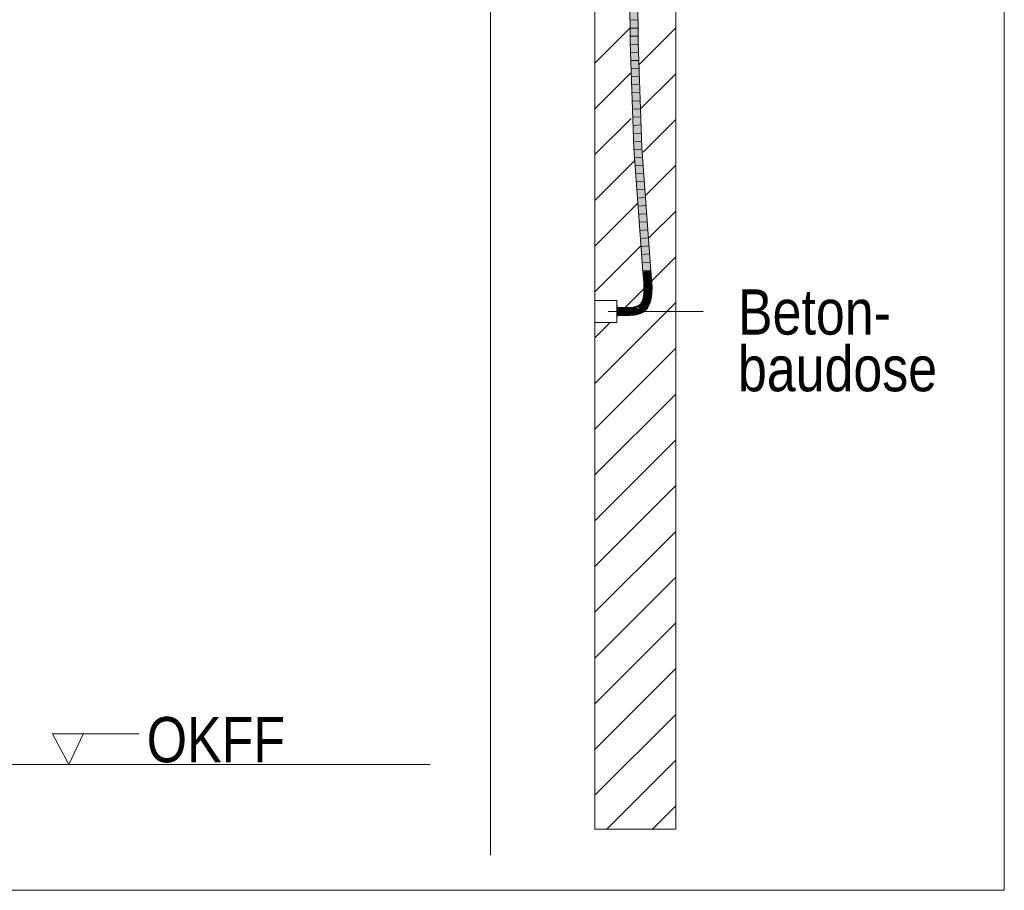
# Model space of a CAD drawing. Extents: x -720 to 300, y 62 to 1107.
# Tile 86 of 117: x 231 to 261, y 608 to 635. Entities that reach past the tile are written whole.
import ezdxf
from ezdxf.lldxf.tags import DXFTag

# ---------------------------------------------------------------- set-up
doc = ezdxf.new("R2010")
doc.units = 0
doc.layers.get('0').update_dxf_attribs({"lineweight": 35})
for name, color, linetype, lineweight, true_color in [('E_Betonbaudose', 1, 'Continuous', 13, 0xff0000), ('E_Detail_Beschriftung', 7, 'Continuous', 13, 0x009900), ('E_Detail_Wandschraffur', 7, 'Continuous', 5, 0xc0c0c0), ('E_Leerrohr 25-A06G9FMB8I', 7, 'Continuous', 9, 0xff8000), ('E_Leerrohr 25-Shading', 7, 'Continuous', 9, 0xff8000)]:
    doc.layers.add(name, color=color, linetype=linetype, lineweight=lineweight, true_color=true_color)
doc.layers.add('E_Detail_Linie_Text_Bem', color=7, linetype='Continuous', lineweight=13)
doc.styles.get("Standard").update_dxf_attribs({"font": 'ARIALN.TTF'})
tags = doc.linetypes.add('fein_strichliert', pattern=[4, 1, -2, 1]).pattern_tags.tags
tags[8:9] = [DXFTag(74, 4), DXFTag(75, 0), DXFTag(340, '0'), DXFTag(46, 0.0), DXFTag(50, 0.0), DXFTag(44, 0.0), DXFTag(45, 0.0)]
tags[6:7] = [DXFTag(74, 4), DXFTag(75, 0), DXFTag(340, '0'), DXFTag(46, 0.0), DXFTag(50, 0.0), DXFTag(44, 0.0), DXFTag(45, 0.0)]
tags[4:5] = [DXFTag(74, 4), DXFTag(75, 0), DXFTag(340, '0'), DXFTag(46, 0.0), DXFTag(50, 0.0), DXFTag(44, 0.0), DXFTag(45, 0.0)]
tags = doc.linetypes.add('fein_strichliert-A06G9FM98I', pattern=[4, 1, -2, 1]).pattern_tags.tags
tags[8:9] = [DXFTag(74, 4), DXFTag(75, 0), DXFTag(340, '0'), DXFTag(46, 0.0), DXFTag(50, 0.0), DXFTag(44, 0.0), DXFTag(45, 0.0)]
tags[6:7] = [DXFTag(74, 4), DXFTag(75, 0), DXFTag(340, '0'), DXFTag(46, 0.0), DXFTag(50, 0.0), DXFTag(44, 0.0), DXFTag(45, 0.0)]
tags[4:5] = [DXFTag(74, 4), DXFTag(75, 0), DXFTag(340, '0'), DXFTag(46, 0.0), DXFTag(50, 0.0), DXFTag(44, 0.0), DXFTag(45, 0.0)]
tags = doc.linetypes.add('STRICHPUNKT2-A06G9FMC8I', pattern=[12.7, 6.35, -3.175, 0, -3.175]).pattern_tags.tags
tags[10:11] = [DXFTag(74, 4), DXFTag(75, 0), DXFTag(340, '0'), DXFTag(46, 0.0), DXFTag(50, 0.0), DXFTag(44, 0.0), DXFTag(45, 0.0)]
tags[8:9] = [DXFTag(74, 4), DXFTag(75, 0), DXFTag(340, '0'), DXFTag(46, 0.0), DXFTag(50, 0.0), DXFTag(44, 0.0), DXFTag(45, 0.0)]
tags[6:7] = [DXFTag(74, 4), DXFTag(75, 0), DXFTag(340, '0'), DXFTag(46, 0.0), DXFTag(50, 0.0), DXFTag(44, 0.0), DXFTag(45, 0.0)]
tags[4:5] = [DXFTag(74, 4), DXFTag(75, 0), DXFTag(340, '0'), DXFTag(46, 0.0), DXFTag(50, 0.0), DXFTag(44, 0.0), DXFTag(45, 0.0)]

# ---------------------------------------------------------------- blocks, each defined once
blk = doc.blocks.new('Shading-A06G9FDB8I', base_point=(181.435, 714.584))
at = {"layer": 'E_Leerrohr 25-Shading', "color": 43, "true_color": 0xd7ab7f}
for points in [[(249.475, 636.202), (249.482, 634.056), (249.511, 636.488), (249.519, 634.056)], [(249.688, 636.28), (249.695, 634.06), (249.726, 635.908), (249.732, 634.061)], [(249.598, 630.776), (249.634, 630.778), (249.482, 634.056), (249.519, 634.056)], [(249.811, 630.788), (249.847, 630.79), (249.695, 634.06), (249.732, 634.061)], [(249.878, 626.973), (249.915, 626.976), (249.598, 630.776), (249.634, 630.778)], [(250.091, 626.989), (250.128, 626.992), (249.811, 630.788), (249.847, 630.79)], [(249.9, 626.727), (249.936, 626.73), (249.878, 626.973), (249.915, 626.976)], [(250.113, 626.744), (250.149, 626.747), (250.091, 626.989), (250.128, 626.992)], [(249.908, 626.609), (249.944, 626.611), (249.9, 626.727), (249.936, 626.73)], [(249.944, 626.611), (249.908, 626.609), (249.946, 626.535), (249.911, 626.533)], [(250.121, 626.621), (250.157, 626.623), (250.113, 626.744), (250.149, 626.747)], [(250.121, 626.621), (250.124, 626.546), (250.157, 626.623), (250.16, 626.548)], [(249.944, 626.352), (249.911, 626.353), (249.937, 626.285), (249.907, 626.287)], [(249.911, 626.533), (249.912, 626.495), (249.946, 626.535), (249.947, 626.496)], [(249.947, 626.423), (249.913, 626.423), (249.944, 626.352), (249.911, 626.353)], [(249.947, 626.496), (249.912, 626.495), (249.947, 626.423), (249.913, 626.423)], [(249.945, 626.352), (249.944, 626.352), (249.939, 626.285), (249.937, 626.285)], [(249.945, 626.352), (249.939, 626.285), (249.947, 626.352), (249.942, 626.284)], [(249.942, 626.284), (249.944, 626.284), (249.947, 626.352), (249.948, 626.352)], [(249.948, 626.423), (249.947, 626.423), (249.945, 626.352), (249.944, 626.352)], [(249.945, 626.352), (249.948, 626.352), (249.948, 626.423), (249.95, 626.423)], [(249.949, 626.496), (249.947, 626.496), (249.948, 626.423), (249.947, 626.423)], [(250.12, 626.269), (250.156, 626.266), (250.125, 626.344), (250.161, 626.343)], [(250.124, 626.546), (250.126, 626.501), (250.16, 626.548), (250.162, 626.502)], [(250.125, 626.344), (250.161, 626.343), (250.126, 626.421), (250.163, 626.421)], [(250.126, 626.421), (250.163, 626.421), (250.126, 626.501), (250.162, 626.502)], [(249.831, 625.99), (249.825, 625.995), (249.804, 625.964), (249.802, 625.966)], [(249.833, 625.989), (249.831, 625.99), (249.806, 625.962), (249.804, 625.964)], [(249.833, 625.989), (249.806, 625.962), (249.839, 625.985), (249.811, 625.957)], [(249.856, 626.024), (249.845, 626.029), (249.831, 625.99), (249.825, 625.995)], [(249.859, 626.023), (249.856, 626.024), (249.833, 625.989), (249.831, 625.99)], [(249.859, 626.023), (249.833, 625.989), (249.864, 626.02), (249.839, 625.985)], [(249.864, 626.02), (249.839, 625.985), (249.869, 626.017), (249.844, 625.982)], [(249.869, 626.017), (249.844, 625.982), (249.871, 626.016), (249.846, 625.98)], [(249.879, 626.064), (249.863, 626.07), (249.856, 626.024), (249.845, 626.029)], [(249.871, 626.016), (249.846, 625.98), (249.874, 626.015), (249.849, 625.979)], [(249.874, 626.015), (249.849, 625.979), (249.875, 626.014), (249.851, 625.977)], [(249.875, 626.014), (249.851, 625.977), (249.877, 626.013), (249.853, 625.976)], [(249.877, 626.013), (249.853, 625.976), (249.878, 626.013), (249.854, 625.975)], [(249.854, 625.975), (249.855, 625.974), (249.878, 626.013)], [(249.881, 626.063), (249.879, 626.064), (249.859, 626.023), (249.856, 626.024)], [(249.881, 626.063), (249.859, 626.023), (249.887, 626.061), (249.864, 626.02)], [(249.899, 626.111), (249.878, 626.116), (249.879, 626.064), (249.863, 626.07)], [(249.887, 626.061), (249.864, 626.02), (249.891, 626.059), (249.869, 626.017)], [(249.891, 626.059), (249.869, 626.017), (249.893, 626.058), (249.871, 626.016)], [(249.893, 626.058), (249.871, 626.016), (249.895, 626.058), (249.874, 626.015)], [(249.895, 626.058), (249.874, 626.015), (249.897, 626.057), (249.875, 626.014)], [(249.897, 626.057), (249.875, 626.014), (249.897, 626.057), (249.877, 626.013)], [(249.877, 626.013), (249.878, 626.013), (249.897, 626.057)], [(249.915, 626.164), (249.891, 626.168), (249.899, 626.111), (249.878, 626.116)], [(249.901, 626.11), (249.899, 626.111), (249.881, 626.063), (249.879, 626.064)], [(249.901, 626.11), (249.881, 626.063), (249.906, 626.109), (249.887, 626.061)], [(249.906, 626.109), (249.887, 626.061), (249.91, 626.107), (249.891, 626.059)], [(249.928, 626.222), (249.901, 626.226), (249.915, 626.164), (249.891, 626.168)], [(249.91, 626.107), (249.891, 626.059), (249.912, 626.107), (249.893, 626.058)], [(249.912, 626.107), (249.893, 626.058), (249.913, 626.107), (249.895, 626.058)], [(249.913, 626.107), (249.895, 626.058), (249.914, 626.106), (249.897, 626.057)], [(249.897, 626.057), (249.897, 626.057), (249.914, 626.106)], [(249.917, 626.163), (249.915, 626.164), (249.901, 626.11), (249.899, 626.111)], [(249.937, 626.285), (249.907, 626.287), (249.928, 626.222), (249.901, 626.226)], [(249.917, 626.163), (249.901, 626.11), (249.922, 626.162), (249.906, 626.109)], [(249.922, 626.162), (249.906, 626.109), (249.925, 626.161), (249.91, 626.107)], [(249.925, 626.161), (249.91, 626.107), (249.926, 626.161), (249.912, 626.107)], [(249.926, 626.161), (249.912, 626.107), (249.927, 626.161), (249.913, 626.107)], [(249.913, 626.107), (249.914, 626.106), (249.927, 626.161)], [(249.93, 626.222), (249.928, 626.222), (249.917, 626.163), (249.915, 626.164)], [(249.93, 626.222), (249.917, 626.163), (249.934, 626.221), (249.922, 626.162)], [(249.934, 626.221), (249.922, 626.162), (249.936, 626.221), (249.925, 626.161)], [(249.936, 626.221), (249.925, 626.161), (249.937, 626.221), (249.926, 626.161)], [(249.926, 626.161), (249.927, 626.161), (249.937, 626.221)], [(249.939, 626.285), (249.937, 626.285), (249.93, 626.222), (249.928, 626.222)], [(249.939, 626.285), (249.93, 626.222), (249.942, 626.284), (249.934, 626.221)], [(249.942, 626.284), (249.934, 626.221), (249.944, 626.284), (249.936, 626.221)], [(249.936, 626.221), (249.937, 626.221), (249.944, 626.284)], [(250.062, 625.993), (250.035, 625.932), (250.072, 625.924), (250.065, 625.917)], [(250.062, 625.993), (250.097, 625.98), (250.084, 626.058), (250.119, 626.048)], [(250.062, 625.993), (250.072, 625.924), (250.097, 625.98)], [(250.084, 626.058), (250.119, 626.048), (250.1, 626.126), (250.136, 626.119)], [(250.1, 626.126), (250.136, 626.119), (250.112, 626.196), (250.148, 626.191)], [(250.112, 626.196), (250.148, 626.191), (250.12, 626.269), (250.156, 626.266)], [(249.211, 625.858), (249.083, 625.859), (249.211, 625.848), (249.083, 625.858)], [(249.083, 625.858), (249.083, 625.822), (249.211, 625.848), (249.211, 625.821)], [(249.34, 625.856), (249.211, 625.858), (249.34, 625.854), (249.211, 625.857)], [(249.279, 625.842), (249.239, 625.856), (249.211, 625.848), (249.211, 625.857)], [(249.341, 625.82), (249.279, 625.842), (249.211, 625.821), (249.211, 625.848)], [(249.34, 625.854), (249.239, 625.856), (249.34, 625.846)], [(249.34, 625.846), (249.239, 625.856), (249.34, 625.837), (249.279, 625.842)], [(249.279, 625.842), (249.341, 625.82), (249.34, 625.837)], [(249.453, 625.859), (249.34, 625.856), (249.34, 625.854)], [(249.409, 625.841), (249.465, 625.859), (249.34, 625.854), (249.453, 625.859)], [(249.409, 625.841), (249.34, 625.854), (249.34, 625.846)], [(249.34, 625.846), (249.34, 625.837), (249.409, 625.841), (249.389, 625.835)], [(249.389, 625.835), (249.34, 625.837), (249.364, 625.827), (249.34, 625.828)], [(249.34, 625.828), (249.341, 625.82), (249.364, 625.827)], [(249.364, 625.827), (249.341, 625.82), (249.467, 625.826), (249.467, 625.823)], [(249.389, 625.835), (249.364, 625.827), (249.467, 625.832), (249.467, 625.826)], [(249.467, 625.832), (249.466, 625.838), (249.389, 625.835), (249.409, 625.841)], [(249.466, 625.838), (249.465, 625.859), (249.409, 625.841)], [(249.579, 625.87), (249.465, 625.859), (249.584, 625.84), (249.466, 625.838)], [(249.584, 625.84), (249.466, 625.838), (249.584, 625.837), (249.467, 625.832)], [(249.584, 625.837), (249.467, 625.832), (249.584, 625.834), (249.467, 625.826)], [(249.467, 625.826), (249.467, 625.823), (249.584, 625.834)], [(249.606, 625.844), (249.681, 625.892), (249.584, 625.84), (249.579, 625.87)], [(249.599, 625.84), (249.606, 625.844), (249.584, 625.837), (249.584, 625.84)], [(249.585, 625.834), (249.593, 625.836), (249.584, 625.837), (249.599, 625.84)], [(249.584, 625.837), (249.584, 625.834), (249.585, 625.834)], [(249.659, 625.86), (249.593, 625.836), (249.689, 625.864), (249.69, 625.857)], [(249.599, 625.84), (249.593, 625.836), (249.608, 625.841)], [(249.622, 625.846), (249.606, 625.844), (249.608, 625.841), (249.599, 625.84)], [(249.687, 625.871), (249.681, 625.892), (249.622, 625.846), (249.606, 625.844)], [(249.735, 625.686), (249.611, 625.659), (249.737, 625.678), (249.615, 625.632)], [(249.687, 625.871), (249.659, 625.86), (249.689, 625.864)], [(249.715, 625.905), (249.681, 625.892), (249.72, 625.893), (249.687, 625.871)], [(249.723, 625.873), (249.7, 625.88), (249.689, 625.864), (249.687, 625.871)], [(249.728, 625.872), (249.723, 625.873), (249.69, 625.86), (249.689, 625.864)], [(249.69, 625.857), (249.73, 625.871), (249.69, 625.86), (249.728, 625.872)], [(249.72, 625.893), (249.7, 625.88), (249.724, 625.884)], [(249.724, 625.884), (249.7, 625.88), (249.728, 625.875), (249.723, 625.873)], [(249.747, 625.921), (249.715, 625.905), (249.748, 625.919), (249.72, 625.893)], [(249.755, 625.908), (249.72, 625.893), (249.757, 625.905)], [(249.757, 625.905), (249.72, 625.893), (249.759, 625.902), (249.736, 625.894)], [(249.736, 625.894), (249.72, 625.893), (249.722, 625.889)], [(249.724, 625.884), (249.762, 625.896), (249.722, 625.889), (249.736, 625.894)], [(249.728, 625.875), (249.723, 625.873), (249.729, 625.872), (249.728, 625.872)], [(249.762, 625.896), (249.724, 625.884), (249.765, 625.89), (249.728, 625.875)], [(249.734, 625.905), (249.727, 625.899), (249.753, 625.911), (249.755, 625.908)], [(249.765, 625.89), (249.728, 625.875), (249.766, 625.889), (249.729, 625.872)], [(249.728, 625.872), (249.73, 625.871), (249.729, 625.872)], [(249.729, 625.872), (249.73, 625.871), (249.766, 625.889)], [(249.753, 625.911), (249.751, 625.914), (249.734, 625.905), (249.739, 625.911)], [(249.768, 625.697), (249.735, 625.686), (249.737, 625.678)], [(249.736, 625.894), (249.762, 625.896), (249.759, 625.902)], [(249.799, 625.709), (249.768, 625.697), (249.744, 625.65), (249.737, 625.678)], [(249.751, 625.914), (249.748, 625.919), (249.739, 625.911)], [(249.799, 625.709), (249.744, 625.65), (249.814, 625.675)], [(249.752, 625.924), (249.747, 625.921), (249.748, 625.919)], [(249.749, 625.92), (249.748, 625.919), (249.774, 625.925), (249.752, 625.915)], [(249.752, 625.915), (249.748, 625.919), (249.751, 625.914)], [(249.775, 625.933), (249.777, 625.941), (249.749, 625.92), (249.752, 625.924)], [(249.749, 625.92), (249.774, 625.925), (249.775, 625.933)], [(249.751, 625.914), (249.753, 625.911), (249.752, 625.915), (249.755, 625.912)], [(249.774, 625.925), (249.752, 625.915), (249.773, 625.921), (249.755, 625.912)], [(249.755, 625.912), (249.753, 625.911), (249.757, 625.909), (249.755, 625.908)], [(249.773, 625.921), (249.755, 625.912), (249.772, 625.917), (249.757, 625.909)], [(249.757, 625.909), (249.755, 625.908), (249.76, 625.907), (249.757, 625.905)], [(249.772, 625.917), (249.757, 625.909), (249.771, 625.912), (249.76, 625.907)], [(249.76, 625.907), (249.757, 625.905), (249.763, 625.904), (249.759, 625.902)], [(249.759, 625.902), (249.762, 625.896), (249.763, 625.904), (249.768, 625.899)], [(249.771, 625.912), (249.76, 625.907), (249.77, 625.907), (249.763, 625.904)], [(249.762, 625.896), (249.765, 625.89), (249.768, 625.899), (249.766, 625.891)], [(249.77, 625.907), (249.763, 625.904), (249.769, 625.903), (249.766, 625.901)], [(249.765, 625.89), (249.766, 625.889), (249.766, 625.891)], [(249.8, 625.913), (249.8, 625.914), (249.766, 625.891), (249.768, 625.899)], [(249.766, 625.889), (249.8, 625.913), (249.766, 625.891)], [(249.766, 625.901), (249.768, 625.899), (249.769, 625.903)], [(249.769, 625.903), (249.768, 625.899), (249.796, 625.918), (249.8, 625.914)], [(249.794, 625.92), (249.77, 625.907), (249.796, 625.918), (249.769, 625.903)], [(249.792, 625.923), (249.771, 625.912), (249.794, 625.92), (249.77, 625.907)], [(249.79, 625.926), (249.772, 625.917), (249.792, 625.923), (249.771, 625.912)], [(249.788, 625.929), (249.773, 625.921), (249.79, 625.926), (249.772, 625.917)], [(249.785, 625.931), (249.774, 625.925), (249.788, 625.929), (249.773, 625.921)], [(249.775, 625.933), (249.774, 625.925), (249.781, 625.936), (249.785, 625.931)], [(249.781, 625.936), (249.777, 625.941), (249.775, 625.933)], [(249.777, 625.942), (249.803, 625.96), (249.79, 625.954), (249.803, 625.963)], [(249.777, 625.941), (249.803, 625.96), (249.777, 625.942)], [(249.777, 625.941), (249.783, 625.937), (249.803, 625.96), (249.803, 625.952)], [(249.783, 625.937), (249.777, 625.941), (249.781, 625.936)], [(249.781, 625.936), (249.785, 625.931), (249.783, 625.937), (249.788, 625.933)], [(249.803, 625.952), (249.783, 625.937), (249.804, 625.945), (249.788, 625.933)], [(249.788, 625.933), (249.785, 625.931), (249.79, 625.931), (249.788, 625.929)], [(249.804, 625.945), (249.788, 625.933), (249.804, 625.941), (249.79, 625.931)], [(249.79, 625.931), (249.788, 625.929), (249.793, 625.928), (249.79, 625.926)], [(249.803, 625.963), (249.802, 625.966), (249.79, 625.954)], [(249.804, 625.941), (249.79, 625.931), (249.804, 625.937), (249.793, 625.928)], [(249.793, 625.928), (249.79, 625.926), (249.796, 625.926), (249.792, 625.923)], [(249.796, 625.926), (249.792, 625.923), (249.798, 625.924), (249.794, 625.92)], [(249.804, 625.937), (249.793, 625.928), (249.804, 625.933), (249.796, 625.926)], [(249.798, 625.924), (249.794, 625.92), (249.801, 625.922), (249.796, 625.918)], [(249.804, 625.933), (249.796, 625.926), (249.805, 625.929), (249.798, 625.924)], [(249.801, 625.922), (249.796, 625.918), (249.803, 625.92), (249.798, 625.916)], [(249.805, 625.929), (249.798, 625.924), (249.805, 625.925), (249.801, 625.922)], [(249.798, 625.916), (249.8, 625.914), (249.803, 625.92), (249.805, 625.918)], [(249.799, 625.709), (249.814, 625.675), (249.857, 625.737), (249.875, 625.706)], [(249.8, 625.914), (249.8, 625.913), (249.805, 625.918)], [(249.805, 625.925), (249.801, 625.922), (249.805, 625.922), (249.803, 625.92)], [(249.804, 625.964), (249.802, 625.966), (249.803, 625.963)], [(249.803, 625.96), (249.806, 625.962), (249.803, 625.963), (249.804, 625.964)], [(249.811, 625.957), (249.806, 625.962), (249.803, 625.952), (249.803, 625.96)], [(249.803, 625.952), (249.804, 625.945), (249.811, 625.957), (249.816, 625.953)], [(249.803, 625.92), (249.805, 625.918), (249.805, 625.922)], [(249.816, 625.953), (249.804, 625.945), (249.818, 625.951), (249.804, 625.941)], [(249.818, 625.951), (249.804, 625.941), (249.821, 625.949), (249.804, 625.937)], [(249.821, 625.949), (249.804, 625.937), (249.823, 625.947), (249.804, 625.933)], [(249.823, 625.947), (249.804, 625.933), (249.825, 625.945), (249.805, 625.929)], [(249.825, 625.945), (249.805, 625.929), (249.827, 625.943), (249.805, 625.925)], [(249.827, 625.943), (249.805, 625.925), (249.829, 625.942), (249.805, 625.922)], [(249.805, 625.922), (249.805, 625.918), (249.829, 625.942), (249.829, 625.941)], [(249.839, 625.985), (249.811, 625.957), (249.844, 625.982), (249.816, 625.953)], [(249.844, 625.982), (249.816, 625.953), (249.846, 625.98), (249.818, 625.951)], [(249.846, 625.98), (249.818, 625.951), (249.849, 625.979), (249.821, 625.949)], [(249.849, 625.979), (249.821, 625.949), (249.851, 625.977), (249.823, 625.947)], [(249.851, 625.977), (249.823, 625.947), (249.853, 625.976), (249.825, 625.945)], [(249.853, 625.976), (249.825, 625.945), (249.854, 625.975), (249.827, 625.943)], [(249.854, 625.975), (249.827, 625.943), (249.855, 625.974), (249.829, 625.942)], [(249.829, 625.942), (249.829, 625.941), (249.855, 625.974)], [(249.904, 625.771), (249.857, 625.737), (249.935, 625.748), (249.875, 625.706)], [(249.912, 625.776), (249.904, 625.771), (249.913, 625.775)], [(249.904, 625.771), (249.935, 625.748), (249.913, 625.775)], [(249.961, 625.823), (249.912, 625.776), (249.973, 625.811), (249.913, 625.775)], [(249.913, 625.775), (249.935, 625.748), (249.973, 625.811), (249.988, 625.798)], [(250.028, 625.853), (249.971, 625.836), (249.973, 625.811), (249.961, 625.823)], [(249.997, 625.869), (249.971, 625.836), (249.981, 625.843)], [(250.012, 625.867), (249.971, 625.836), (250.03, 625.855), (250.028, 625.853)], [(250.032, 625.854), (250.028, 625.853), (249.988, 625.798), (249.973, 625.811)], [(249.981, 625.843), (249.986, 625.847), (250.002, 625.875), (250.003, 625.874)], [(249.981, 625.843), (250.002, 625.875), (249.997, 625.869)], [(249.994, 625.86), (249.986, 625.847), (249.991, 625.851)], [(250.006, 625.872), (250.003, 625.874), (249.991, 625.851), (249.994, 625.86)], [(250.006, 625.872), (249.991, 625.851), (250.002, 625.86)], [(250.01, 625.889), (250.002, 625.875), (250.003, 625.874)], [(250.012, 625.867), (250.006, 625.872), (250.002, 625.86)], [(250.003, 625.874), (250.007, 625.877), (250.01, 625.889)], [(250.007, 625.877), (250.003, 625.874), (250.006, 625.872)], [(250.012, 625.867), (250.065, 625.917), (250.006, 625.872), (250.007, 625.877)], [(250.007, 625.877), (250.065, 625.917), (250.01, 625.889), (250.035, 625.932)], [(250.007, 625.877), (250.01, 625.889), (250.01, 625.889)], [(250.065, 625.917), (250.012, 625.867), (250.035, 625.859), (250.03, 625.855)], [(250.028, 625.853), (250.032, 625.854), (250.03, 625.855)], [(250.03, 625.855), (250.032, 625.854), (250.035, 625.859)], [(250.065, 625.917), (250.035, 625.859), (250.068, 625.915)], [(250.065, 625.917), (250.068, 625.915), (250.072, 625.924)], [(249.083, 625.646), (249.083, 625.609), (249.209, 625.644), (249.208, 625.608)], [(249.209, 625.644), (249.208, 625.608), (249.342, 625.643), (249.342, 625.606)], [(249.342, 625.643), (249.342, 625.606), (249.477, 625.646), (249.48, 625.61)], [(249.611, 625.659), (249.477, 625.646), (249.615, 625.632), (249.48, 625.61)], [(249.48, 625.61), (249.48, 625.61), (249.615, 625.632), (249.617, 625.623)], [(249.615, 625.632), (249.617, 625.623), (249.737, 625.678), (249.744, 625.65)]]:
    blk.add_solid(points, dxfattribs=at)
at = {"layer": 'E_Leerrohr 25-Shading', "color": 31, "true_color": 0xfabd7f}
for points in [[(249.511, 636.488), (249.519, 634.056), (249.599, 636.52), (249.607, 634.058)], [(249.599, 636.52), (249.607, 634.058), (249.688, 636.28), (249.695, 634.06)], [(249.634, 630.778), (249.722, 630.783), (249.519, 634.056), (249.607, 634.058)], [(249.607, 634.058), (249.687, 631.781), (249.695, 634.06)], [(249.687, 631.781), (249.722, 630.783), (249.695, 634.06), (249.811, 630.788)], [(249.915, 626.976), (250.003, 626.982), (249.634, 630.778), (249.722, 630.783)], [(249.722, 630.783), (249.862, 628.885), (249.811, 630.788)], [(249.862, 628.885), (250.003, 626.982), (249.811, 630.788), (250.091, 626.989)], [(249.936, 626.73), (250.024, 626.737), (249.915, 626.976), (250.003, 626.982)], [(250.003, 626.982), (250.024, 626.737), (250.091, 626.989), (250.109, 626.744)], [(250.109, 626.744), (250.113, 626.744), (250.091, 626.989)], [(249.944, 626.611), (250.033, 626.616), (249.936, 626.73), (250.024, 626.737)], [(249.949, 626.496), (250.037, 626.498), (249.944, 626.611), (250.033, 626.616)], [(250.024, 626.737), (250.033, 626.616), (250.109, 626.744), (250.118, 626.621)], [(250.033, 626.616), (250.037, 626.498), (250.034, 626.616), (250.041, 626.498)], [(250.034, 626.616), (250.124, 626.546), (250.118, 626.621)], [(250.034, 626.616), (250.041, 626.498), (250.124, 626.546), (250.126, 626.501)], [(250.118, 626.621), (250.121, 626.621), (250.109, 626.744), (250.113, 626.744)], [(250.124, 626.546), (250.121, 626.621), (250.118, 626.621)], [(249.944, 626.284), (250.032, 626.277), (249.948, 626.352), (250.036, 626.348)], [(249.948, 626.352), (250.036, 626.348), (249.95, 626.423), (250.038, 626.422)], [(249.95, 626.423), (250.038, 626.422), (249.949, 626.496), (250.037, 626.498)], [(250.037, 626.348), (250.036, 626.348), (250.036, 626.276), (250.032, 626.277)], [(250.038, 626.422), (250.036, 626.348), (250.041, 626.422), (250.043, 626.348)], [(250.043, 626.348), (250.037, 626.348), (250.043, 626.276), (250.036, 626.276)], [(250.037, 626.498), (250.038, 626.422), (250.038, 626.498), (250.041, 626.422)], [(250.038, 626.498), (250.041, 626.422), (250.041, 626.498), (250.045, 626.422)], [(250.045, 626.422), (250.126, 626.421), (250.041, 626.498), (250.126, 626.501)], [(250.041, 626.422), (250.043, 626.348), (250.045, 626.422), (250.047, 626.348)], [(250.043, 626.348), (250.043, 626.276), (250.047, 626.348), (250.048, 626.275)], [(250.047, 626.348), (250.125, 626.344), (250.045, 626.422), (250.126, 626.421)], [(250.048, 626.275), (250.12, 626.269), (250.047, 626.348), (250.125, 626.344)], [(249.902, 625.975), (249.878, 626.013), (249.876, 625.96), (249.855, 625.974)], [(249.878, 626.013), (249.957, 625.972), (249.897, 626.057), (249.98, 626.025)], [(249.925, 625.989), (249.878, 626.013), (249.902, 625.975)], [(249.897, 626.057), (249.98, 626.025), (249.914, 626.106), (249.999, 626.082)], [(249.952, 625.965), (249.957, 625.972), (249.902, 625.975), (249.925, 625.989)], [(249.914, 626.106), (249.999, 626.082), (249.927, 626.161), (250.013, 626.143)], [(249.927, 626.161), (250.013, 626.143), (249.937, 626.221), (250.024, 626.208)], [(249.937, 626.221), (250.024, 626.208), (249.944, 626.284), (250.032, 626.277)], [(249.991, 626.021), (249.98, 626.025), (249.976, 625.963), (249.957, 625.972)], [(249.983, 625.959), (249.997, 626.018), (249.976, 625.963), (249.991, 626.021)], [(250.001, 626.082), (249.999, 626.082), (249.986, 626.023), (249.98, 626.025)], [(249.997, 625.952), (250.01, 626.014), (249.983, 625.959), (249.997, 626.018)], [(249.991, 626.021), (250.004, 626.081), (249.986, 626.023), (250.001, 626.082)], [(249.997, 626.018), (250.009, 626.079), (249.991, 626.021), (250.004, 626.081)], [(250.01, 626.014), (250.019, 626.076), (249.997, 626.018), (250.009, 626.079)], [(250.026, 626.008), (250.01, 626.014), (250.014, 625.943), (249.997, 625.952)], [(250.013, 626.143), (249.999, 626.082), (250.001, 626.082)], [(250.004, 626.081), (250.015, 626.143), (250.001, 626.082), (250.013, 626.143)], [(250.009, 626.079), (250.018, 626.143), (250.004, 626.081), (250.015, 626.143)], [(250.019, 626.076), (250.027, 626.141), (250.009, 626.079), (250.018, 626.143)], [(250.034, 626.072), (250.019, 626.076), (250.026, 626.008), (250.01, 626.014)], [(250.024, 626.208), (250.013, 626.143), (250.015, 626.143)], [(250.026, 626.008), (250.014, 625.943), (250.032, 626.005), (250.021, 625.939)], [(250.018, 626.143), (250.026, 626.208), (250.015, 626.143), (250.024, 626.208)], [(250.027, 626.141), (250.032, 626.207), (250.018, 626.143), (250.026, 626.208)], [(250.039, 626.138), (250.027, 626.141), (250.034, 626.072), (250.019, 626.076)], [(250.021, 625.939), (250.035, 625.932), (250.032, 626.005), (250.062, 625.993)], [(250.032, 626.277), (250.024, 626.208), (250.026, 626.208)], [(250.032, 626.207), (250.036, 626.276), (250.026, 626.208), (250.032, 626.277)], [(250.034, 626.072), (250.026, 626.008), (250.04, 626.071), (250.032, 626.005)], [(250.042, 626.206), (250.032, 626.207), (250.039, 626.138), (250.027, 626.141)], [(250.043, 626.276), (250.036, 626.276), (250.042, 626.206), (250.032, 626.207)], [(250.032, 626.005), (250.062, 625.993), (250.04, 626.071), (250.084, 626.058)], [(250.039, 626.138), (250.034, 626.072), (250.045, 626.137), (250.04, 626.071)], [(250.042, 626.206), (250.039, 626.138), (250.048, 626.205), (250.045, 626.137)], [(250.04, 626.071), (250.084, 626.058), (250.045, 626.137), (250.1, 626.126)], [(250.043, 626.276), (250.042, 626.206), (250.048, 626.275), (250.048, 626.205)], [(250.045, 626.137), (250.1, 626.126), (250.048, 626.205), (250.112, 626.196)], [(250.048, 626.205), (250.112, 626.196), (250.048, 626.275), (250.12, 626.269)], [(249.083, 625.822), (249.083, 625.734), (249.211, 625.821), (249.21, 625.733)], [(249.083, 625.734), (249.083, 625.646), (249.21, 625.733), (249.209, 625.644)], [(249.21, 625.733), (249.209, 625.644), (249.341, 625.731), (249.342, 625.643)], [(249.341, 625.736), (249.341, 625.82), (249.21, 625.735), (249.211, 625.821)], [(249.341, 625.733), (249.341, 625.736), (249.21, 625.734), (249.21, 625.735)], [(249.21, 625.734), (249.21, 625.733), (249.341, 625.733), (249.341, 625.731)], [(249.341, 625.736), (249.452, 625.734), (249.341, 625.82), (249.466, 625.817)], [(249.452, 625.734), (249.341, 625.736), (249.341, 625.733)], [(249.341, 625.731), (249.342, 625.643), (249.472, 625.735), (249.477, 625.646)], [(249.341, 625.733), (249.341, 625.731), (249.452, 625.734)], [(249.472, 625.735), (249.468, 625.817), (249.452, 625.734), (249.466, 625.817)], [(249.468, 625.817), (249.467, 625.823), (249.466, 625.817)], [(249.586, 625.824), (249.585, 625.834), (249.467, 625.823)], [(249.588, 625.813), (249.586, 625.824), (249.468, 625.817), (249.467, 625.823)], [(249.468, 625.817), (249.472, 625.735), (249.588, 625.813), (249.598, 625.746)], [(249.598, 625.746), (249.472, 625.735), (249.601, 625.725), (249.472, 625.734)], [(249.472, 625.734), (249.477, 625.646), (249.601, 625.725), (249.611, 625.659)], [(249.64, 625.81), (249.593, 625.836), (249.588, 625.813), (249.585, 625.834)], [(249.713, 625.771), (249.64, 625.81), (249.598, 625.746), (249.588, 625.813)], [(249.69, 625.857), (249.593, 625.836), (249.7, 625.82)], [(249.7, 625.82), (249.593, 625.836), (249.703, 625.807), (249.64, 625.81)], [(249.72, 625.745), (249.713, 625.771), (249.599, 625.738), (249.598, 625.746)], [(249.73, 625.706), (249.72, 625.745), (249.601, 625.725), (249.599, 625.738)], [(249.601, 625.725), (249.611, 625.659), (249.73, 625.706), (249.735, 625.686)], [(249.64, 625.81), (249.713, 625.771), (249.703, 625.807)], [(249.732, 625.865), (249.73, 625.871), (249.69, 625.857)], [(249.757, 625.807), (249.69, 625.857), (249.7, 625.82)], [(249.7, 625.82), (249.713, 625.771), (249.757, 625.807), (249.764, 625.79)], [(249.764, 625.79), (249.713, 625.771), (249.714, 625.768)], [(249.72, 625.745), (249.766, 625.75), (249.714, 625.768), (249.764, 625.79)], [(249.768, 625.697), (249.766, 625.75), (249.73, 625.706), (249.72, 625.745)], [(249.767, 625.884), (249.766, 625.889), (249.73, 625.871)], [(249.732, 625.865), (249.769, 625.871), (249.73, 625.871), (249.767, 625.884)], [(249.73, 625.706), (249.735, 625.686), (249.768, 625.697)], [(249.783, 625.799), (249.769, 625.871), (249.757, 625.807), (249.732, 625.865)], [(249.757, 625.807), (249.764, 625.79), (249.783, 625.799)], [(249.832, 625.758), (249.783, 625.799), (249.781, 625.751), (249.764, 625.79)], [(249.781, 625.751), (249.764, 625.79), (249.766, 625.75)], [(249.8, 625.913), (249.766, 625.889), (249.828, 625.879), (249.776, 625.872)], [(249.776, 625.872), (249.766, 625.889), (249.769, 625.871)], [(249.799, 625.709), (249.781, 625.751), (249.768, 625.697), (249.766, 625.75)], [(249.811, 625.813), (249.776, 625.872), (249.783, 625.799), (249.769, 625.871)], [(249.776, 625.872), (249.811, 625.813), (249.828, 625.879), (249.856, 625.845)], [(249.857, 625.737), (249.832, 625.758), (249.799, 625.709), (249.781, 625.751)], [(249.811, 625.813), (249.783, 625.799), (249.817, 625.804)], [(249.817, 625.804), (249.783, 625.799), (249.843, 625.76), (249.832, 625.758)], [(249.805, 625.918), (249.8, 625.913), (249.895, 625.882), (249.856, 625.845)], [(249.835, 625.936), (249.829, 625.941), (249.807, 625.917), (249.805, 625.918)], [(249.805, 625.918), (249.895, 625.882), (249.895, 625.882)], [(249.818, 625.913), (249.847, 625.925), (249.807, 625.917), (249.835, 625.936)], [(249.872, 625.825), (249.856, 625.845), (249.817, 625.804), (249.811, 625.813)], [(249.872, 625.825), (249.817, 625.804), (249.866, 625.812)], [(249.88, 625.815), (249.817, 625.804), (249.904, 625.771), (249.843, 625.76)], [(249.838, 625.905), (249.862, 625.912), (249.818, 625.913), (249.847, 625.925)], [(249.861, 625.97), (249.855, 625.974), (249.829, 625.941)], [(249.835, 625.936), (249.876, 625.96), (249.829, 625.941), (249.861, 625.97)], [(249.832, 625.758), (249.857, 625.737), (249.843, 625.76)], [(249.847, 625.925), (249.898, 625.945), (249.835, 625.936), (249.876, 625.96)], [(249.895, 625.882), (249.862, 625.912), (249.838, 625.905)], [(249.843, 625.76), (249.857, 625.737), (249.904, 625.771)], [(249.924, 625.927), (249.898, 625.945), (249.862, 625.912), (249.847, 625.925)], [(249.895, 625.882), (249.895, 625.882), (249.872, 625.825), (249.856, 625.845)], [(249.862, 625.912), (249.895, 625.882), (249.924, 625.927), (249.928, 625.924)], [(249.88, 625.815), (249.872, 625.825), (249.866, 625.812)], [(249.952, 625.831), (249.895, 625.882), (249.88, 625.815), (249.872, 625.825)], [(249.898, 625.945), (249.916, 625.952), (249.876, 625.96), (249.902, 625.975)], [(249.88, 625.815), (249.912, 625.776), (249.952, 625.831), (249.961, 625.823)], [(249.88, 625.815), (249.904, 625.771), (249.912, 625.776)], [(249.966, 625.847), (249.928, 625.924), (249.952, 625.831), (249.895, 625.882)], [(249.931, 625.929), (249.916, 625.952), (249.924, 625.927), (249.898, 625.945)], [(249.952, 625.965), (249.902, 625.975), (249.916, 625.952)], [(249.916, 625.952), (249.931, 625.929), (249.952, 625.965)], [(249.924, 625.927), (249.928, 625.924), (249.931, 625.929)], [(249.983, 625.959), (249.957, 625.972), (249.965, 625.9), (249.928, 625.924)], [(249.98, 625.889), (249.928, 625.924), (249.966, 625.847)], [(249.966, 625.847), (249.952, 625.831), (249.961, 625.833)], [(249.952, 625.831), (249.961, 625.823), (249.971, 625.836)], [(249.971, 625.836), (249.966, 625.847), (249.961, 625.833)], [(249.98, 625.889), (249.997, 625.952), (249.965, 625.9), (249.983, 625.959)], [(249.997, 625.869), (249.999, 625.877), (249.966, 625.847), (249.98, 625.889)], [(249.997, 625.869), (249.966, 625.847), (249.971, 625.836)], [(250.014, 625.943), (249.997, 625.952), (249.999, 625.877), (249.98, 625.889)], [(250.002, 625.875), (249.999, 625.877), (249.997, 625.869)], [(250.014, 625.943), (249.999, 625.877), (250.01, 625.889), (250.002, 625.875)], [(250.014, 625.943), (250.01, 625.889), (250.021, 625.939)], [(250.01, 625.889), (250.035, 625.932), (250.021, 625.939)]]:
    blk.add_solid(points, dxfattribs=at)
at = {"layer": 'E_Leerrohr 25-Shading', "color": 31, "true_color": 0xecb67f}
for points in [[(249.083, 625.734), (249.083, 625.924), (249.077, 625.734), (249.077, 625.924)], [(249.083, 625.544), (249.083, 625.734), (249.077, 625.544), (249.077, 625.734)], [(249.477, 625.734), (249.477, 625.859), (249.083, 625.734), (249.083, 625.859)], [(249.477, 625.609), (249.477, 625.734), (249.083, 625.609), (249.083, 625.734)]]:
    blk.add_solid(points, dxfattribs=at)
blk = doc.blocks.new('Referenz-A06G9FMD8I')
at = {"layer": 'E_Betonbaudose', "linetype": 'Continuous', "ltscale": 0.13}
for p, q in [((248.397, 625.394), (248.397, 626.074)), ((248.397, 626.074), (249.077, 626.074)), ((249.077, 626.074), (249.077, 625.394)), ((249.077, 625.394), (248.397, 625.394))]:
    blk.add_line(p, q, dxfattribs=at)
at = {"layer": 'E_Detail_Linie_Text_Bem', "linetype": 'fein_strichliert-A06G9FM98I', "ltscale": 0.65}
for p, q in [((261.05, 607.845), (261.05, 669.161)), ((245.169, 608.926), (245.169, 661.805)), ((198.281, 607.845), (258.024, 607.845)), ((258.024, 607.845), (261.05, 607.845))]:
    blk.add_line(p, q, dxfattribs=at)
at = {"layer": 'E_Detail_Linie_Text_Bem', "linetype": 'Continuous', "ltscale": 0.13}
for p, q in [((250.897, 649.734), (250.897, 609.734)), ((248.397, 609.734), (248.397, 637.734)), ((206.297, 611.734), (243.31, 611.734)), ((250.897, 609.734), (248.397, 609.734))]:
    blk.add_line(p, q, dxfattribs=at)
at = {"layer": 'E_Detail_Linie_Text_Bem', "color": 0, "linetype": 'Continuous', "ltscale": 0.13}
for p, q in [((248.803, 625.734), (251.741, 625.734)), ((232.138, 611.734), (231.628, 612.684)), ((231.628, 612.684), (234.312, 612.684)), ((232.595, 612.687), (232.138, 611.734))]:
    blk.add_line(p, q, dxfattribs=at)
at = {"layer": 'E_Detail_Wandschraffur', "linetype": 'fein_strichliert', "ltscale": 0.13}
for p, q in [((248.397, 633.408), (249.478, 634.488)), ((249.808, 631.99), (250.897, 633.08)), ((248.397, 630.58), (249.518, 631.7)), ((249.962, 629.315), (250.897, 630.251)), ((248.397, 627.751), (249.732, 629.085)), ((250.156, 626.681), (250.897, 627.423)), ((249.334, 625.859), (249.904, 626.429)), ((248.397, 624.923), (248.869, 625.394)), ((249.077, 625.603), (249.084, 625.609)), ((248.397, 622.094), (250.897, 624.594)), ((248.397, 619.266), (250.897, 621.766)), ((248.397, 616.437), (250.897, 618.937)), ((248.397, 613.609), (250.897, 616.109)), ((248.397, 610.781), (250.897, 613.281)), ((250.179, 609.734), (250.897, 610.452))]:
    blk.add_line(p, q, dxfattribs=at)
at = {"layer": 'E_Detail_Wandschraffur', "linetype": 'ByBlock', "ltscale": 0.13}
for p, q in [((249.769, 633.365), (250.897, 634.494)), ((248.397, 631.994), (249.498, 633.094)), ((249.886, 630.654), (250.897, 631.665)), ((248.397, 629.165), (249.623, 630.391)), ((250.058, 627.997), (250.897, 628.837)), ((248.397, 626.337), (249.807, 627.746)), ((248.397, 623.508), (250.897, 626.008)), ((248.397, 620.68), (250.897, 623.18)), ((248.397, 617.852), (250.897, 620.352)), ((248.397, 615.023), (250.897, 617.523)), ((248.397, 612.195), (250.897, 614.695)), ((248.765, 609.734), (250.897, 611.866))]:
    blk.add_line(p, q, dxfattribs=at)
at = {"layer": 'E_Leerrohr 25-A06G9FMB8I', "linetype": 'Continuous', "ltscale": 0.13}
for p, q in [((249.482, 634.056), (249.473, 637.061)), ((249.732, 634.061), (249.723, 637.059)), ((249.722, 634.741), (249.487, 634.738)), ((249.723, 634.491), (249.488, 634.487)), ((249.724, 634.242), (249.489, 634.237)), ((249.598, 630.776), (249.482, 634.056)), ((249.727, 633.992), (249.492, 633.987)), ((249.847, 630.79), (249.732, 634.061)), ((249.736, 633.742), (249.501, 633.737)), ((249.744, 633.493), (249.509, 633.487)), ((249.753, 633.243), (249.518, 633.236)), ((249.762, 632.994), (249.527, 632.986)), ((249.771, 632.744), (249.536, 632.736)), ((249.78, 632.495), (249.545, 632.486)), ((249.788, 632.245), (249.554, 632.236)), ((249.797, 631.996), (249.562, 631.986)), ((249.806, 631.746), (249.571, 631.735)), ((249.815, 631.497), (249.58, 631.485)), ((249.824, 631.247), (249.589, 631.235)), ((249.832, 630.998), (249.598, 630.985)), ((249.878, 626.973), (249.598, 630.776)), ((249.843, 630.748), (249.608, 630.735)), ((250.128, 626.992), (249.847, 630.79)), ((249.861, 630.499), (249.627, 630.485)), ((249.88, 630.25), (249.645, 630.236)), ((249.898, 630.001), (249.663, 629.987)), ((249.916, 629.751), (249.682, 629.737)), ((249.935, 629.502), (249.7, 629.488)), ((249.953, 629.253), (249.719, 629.238)), ((249.972, 629.004), (249.737, 628.989)), ((249.99, 628.755), (249.755, 628.739)), ((250.008, 628.505), (249.774, 628.49)), ((250.027, 628.256), (249.792, 628.24)), ((250.045, 628.007), (249.811, 627.991)), ((250.064, 627.758), (249.829, 627.741)), ((250.082, 627.509), (249.848, 627.492)), ((250.1, 627.26), (249.866, 627.242)), ((249.9, 626.727), (249.878, 626.973)), ((250.119, 627.01), (249.884, 626.993)), ((250.149, 626.747), (250.128, 626.992)), ((249.908, 626.609), (249.9, 626.727)), ((250.14, 626.762), (249.906, 626.743)), ((249.912, 626.495), (249.908, 626.609)), ((250.157, 626.623), (250.149, 626.747)), ((250.162, 626.502), (250.157, 626.623)), ((249.907, 626.287), (249.911, 626.353)), ((249.911, 626.353), (249.913, 626.423)), ((249.913, 626.423), (249.912, 626.495)), ((250.155, 626.506), (249.92, 626.5)), ((250.156, 626.266), (250.161, 626.343)), ((250.161, 626.343), (250.163, 626.421)), ((250.163, 626.421), (250.162, 626.502)), ((249.802, 625.966), (249.825, 625.995)), ((249.825, 625.995), (249.845, 626.029)), ((249.845, 626.029), (249.863, 626.07)), ((249.863, 626.07), (249.878, 626.116)), ((250.082, 625.965), (249.865, 626.056)), ((249.878, 626.116), (249.891, 626.168)), ((249.891, 626.168), (249.901, 626.226)), ((249.901, 626.226), (249.907, 626.287)), ((250.146, 626.241), (249.912, 626.265)), ((250.097, 625.98), (250.119, 626.048)), ((250.119, 626.048), (250.136, 626.119)), ((250.136, 626.119), (250.148, 626.191)), ((250.148, 626.191), (250.156, 626.266)), ((249.083, 625.924), (249.077, 625.924)), ((249.077, 625.813), (249.077, 625.924)), ((249.077, 625.655), (249.077, 625.813)), ((249.083, 625.813), (249.083, 625.924)), ((249.083, 625.609), (249.083, 625.859)), ((249.083, 625.859), (249.211, 625.858)), ((249.477, 625.859), (249.083, 625.859)), ((249.083, 625.786), (249.083, 625.859)), ((249.083, 625.655), (249.083, 625.813)), ((249.083, 625.682), (249.083, 625.786)), ((249.083, 625.609), (249.083, 625.682)), ((249.211, 625.858), (249.34, 625.856)), ((249.334, 625.614), (249.333, 625.849)), ((249.34, 625.856), (249.465, 625.859)), ((249.465, 625.859), (249.579, 625.87)), ((249.477, 625.786), (249.477, 625.859)), ((249.477, 625.682), (249.477, 625.786)), ((249.477, 625.609), (249.477, 625.682)), ((249.599, 625.629), (249.566, 625.861)), ((249.579, 625.87), (249.681, 625.892)), ((249.681, 625.892), (249.715, 625.905)), ((249.715, 625.905), (249.747, 625.921)), ((249.747, 625.921), (249.777, 625.941)), ((249.882, 625.72), (249.757, 625.918)), ((249.777, 625.941), (249.802, 625.966)), ((249.814, 625.675), (249.875, 625.706)), ((249.875, 625.706), (249.935, 625.748)), ((249.935, 625.748), (249.988, 625.798)), ((249.988, 625.798), (250.032, 625.854)), ((250.032, 625.854), (250.068, 625.915)), ((250.068, 625.915), (250.097, 625.98)), ((249.077, 625.544), (249.077, 625.655)), ((249.077, 625.544), (249.083, 625.544)), ((249.083, 625.544), (249.083, 625.655)), ((249.083, 625.609), (249.208, 625.608)), ((249.083, 625.609), (249.477, 625.609)), ((249.208, 625.608), (249.342, 625.606)), ((249.342, 625.606), (249.48, 625.61)), ((249.48, 625.61), (249.617, 625.623)), ((249.617, 625.623), (249.744, 625.65)), ((249.744, 625.65), (249.814, 625.675))]:
    blk.add_line(p, q, dxfattribs=at)
at = {"layer": 'E_Leerrohr 25-A06G9FMB8I', "linetype": 'STRICHPUNKT2-A06G9FMC8I', "lineweight": 5, "ltscale": 0.13}
blk.add_line((249.083, 625.734), (249.477, 625.734), dxfattribs=at)
at = {"layer": 'E_Detail_Beschriftung', "linetype": 'Continuous', "ltscale": 0.13, "char_height": 1.4, "attachment_point": 1}
for s, insert in [('{\\fArial Narrow;Beton-}', (252.819, 626.417)), ('{\\fArial Narrow;baudose}', (252.819, 624.667)), ('{\\fArial Narrow;OKFF}', (234.543, 613.2))]:
    blk.add_mtext(s, dxfattribs=dict(at, insert=insert))

msp = doc.modelspace()

# ---------------------------------------------------------------- block references
at = {"color": 8, "lineweight": 25, "ltscale": 0.25, "true_color": 0x808080}
msp.add_blockref('Referenz-A06G9FMD8I', (0, 0), dxfattribs=at)
msp.add_blockref('Shading-A06G9FDB8I', (181.435, 714.584))

doc.saveas('drawing.dxf')
